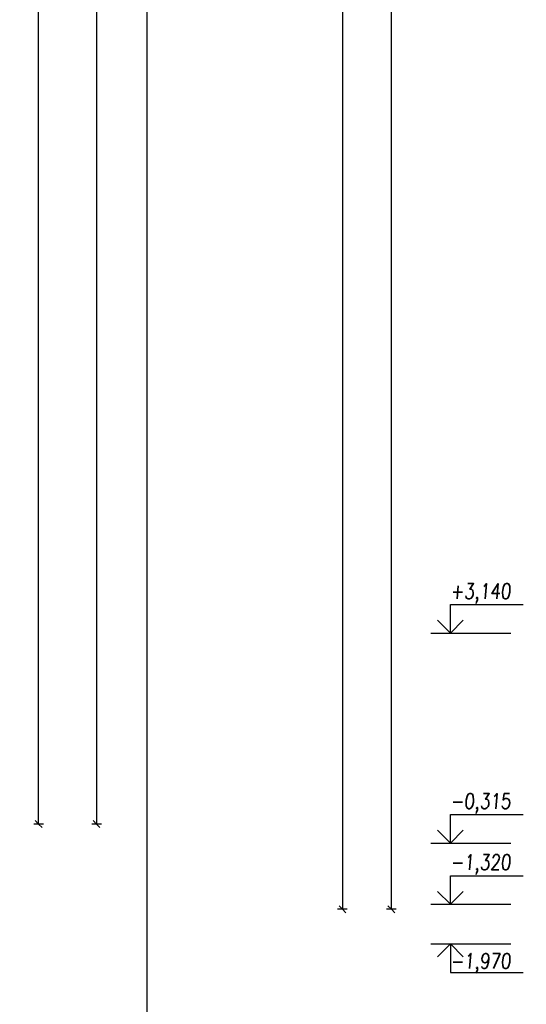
# Model space of a CAD drawing. Header units: millimetres. Extents: x -24606338 to 439687, y 151354 to 480404.
# Tile 18 of 93: x 242572 to 250909, y 184866 to 201067. Entities that reach past the tile are written whole.
import ezdxf

# ---------------------------------------------------------------- set-up
doc = ezdxf.new("R2010")
doc.units = ezdxf.units.MM
for name, color, linetype in [('KOTY', 7, 'Continuous'), ('LEGENDA', 7, 'Continuous'), ('TENKA', 4, 'Continuous')]:
    doc.layers.add(name, color=color, linetype=linetype)
doc.styles.add('CS-ROMANS_100', font='romans.shx', dxfattribs={"width": 0.75, "oblique": 5, "height": 200})
doc.styles.add('ROMANS', font='romans.shx', dxfattribs={"width": 0.75, "oblique": 5, "height": 200})
doc.dimstyles.new('A_KÓTA_100', dxfattribs={"dimtxt": 200, "dimasz": 4, "dimexe": 100, "dimexo": 1500, "dimgap": 80, "dimtad": 1, "dimdec": 0, "dimdsep": 46, "dimtxsty": 'CS-ROMANS_100', "dimblk": 'KOT_CARA20', "dimcen": 90, "dimse1": 1, "dimse2": 1, "dimclrd": 256, "dimclre": 256, "dimclrt": 256, "dimadec": 0, "dimazin": 0, "dimtfac": 1, "dimtdec": 0, "dimtix": 1, "dimtmove": 2, "dimatfit": 3, "dimldrblk": 'OBLIQUE', "dimfxl": 1, "dimfxlon": 1, "dimtolj": 1, "dimarcsym": 0})

# ---------------------------------------------------------------- blocks, each defined once
blk = doc.blocks.new('VÝŠKOVÁ KÓTA 1')
at = {"ltscale": 0.25}
for p, q in [((0, 3.76), (9.59, 3.76)), ((0, 0), (0, 3.76)), ((0, 0), (-1.7, 1.7)), ((0, 0), (1.7, 1.7))]:
    blk.add_line(p, q, dxfattribs=at)
at = {"style": 'ROMANS', "oblique": 5, "width": 0.8}
blk.add_attdef('VÝŠKA', (0, 4.54), '', height=2, dxfattribs=at)
blk = doc.blocks.new('KOT_CARA20')
for p, q in [((0, 0), (-14.1, -14.1)), ((0, 20), (0, -20)), ((0, 0), (14.1, 14.1))]:
    blk.add_line(p, q)
blk = doc.blocks.new('*D3227')
at = {"layer": 'Defpoints', "color": 0, "transparency": 16777216}
for p in [(248689, 250657), (251711, 250657), (251721, 186430)]:
    blk.add_point(p, dxfattribs=at)
at = {"layer": 'KOTY', "lineweight": -2, "transparency": 16777216}
blk.add_line((248689, 186434), (248689, 250653), dxfattribs=at)
at = {"layer": 'KOTY', "lineweight": -2, "transparency": 16777216, "xscale": 4, "yscale": 4, "zscale": 4}
for p, rotation in [((248689, 250657), 90), ((248689, 186430), 270)]:
    blk.add_blockref('KOT_CARA20', p, dxfattribs=dict(at, rotation=rotation))
at = {"layer": 'KOTY', "transparency": 16777216, "insert": (248509, 218543), "char_height": 200, "attachment_point": 5, "rotation": 90, "style": 'CS-ROMANS_100'}
blk.add_mtext('\\A1;64228', dxfattribs=at)
blk = doc.blocks.new('_OBLIQUE')
at = {"color": 0, "linetype": 'ByBlock', "ltscale": 15}
blk.add_line((-0.5, -0.5), (0.5, 0.5), dxfattribs=at)
blk = doc.blocks.new('*D3228')
at = {"layer": 'Defpoints', "color": 0, "transparency": 16777216}
for p in [(258424, 253725), (247884, 186430), (251841, 186430)]:
    blk.add_point(p, dxfattribs=at)
at = {"layer": 'KOTY', "lineweight": -2, "transparency": 16777216}
blk.add_line((247884, 253721), (247884, 186434), dxfattribs=at)
at = {"layer": 'KOTY', "lineweight": -2, "transparency": 16777216, "xscale": 4, "yscale": 4, "zscale": 4}
for p, rotation in [((247884, 253725), 90), ((247884, 186430), 270)]:
    blk.add_blockref('KOT_CARA20', p, dxfattribs=dict(at, rotation=rotation))
at = {"layer": 'KOTY', "transparency": 16777216, "insert": (247704, 220077), "char_height": 200, "attachment_point": 5, "rotation": 90, "style": 'CS-ROMANS_100'}
blk.add_mtext('\\A1;67296', dxfattribs=at)
blk = doc.blocks.new('*D3486')
at = {"layer": 'Defpoints', "color": 0, "transparency": 16777216}
for p in [(242883, 253679), (260169, 253679), (256412, 187832)]:
    blk.add_point(p, dxfattribs=at)
at = {"layer": 'TENKA', "lineweight": -2, "transparency": 16777216}
blk.add_line((242883, 187836), (242883, 253675), dxfattribs=at)
at = {"layer": 'TENKA', "lineweight": -2, "transparency": 16777216, "xscale": 4, "yscale": 4, "zscale": 4}
for p, rotation in [((242883, 253679), 90), ((242883, 187832), 270)]:
    blk.add_blockref('KOT_CARA20', p, dxfattribs=dict(at, rotation=rotation))
at = {"layer": 'TENKA', "transparency": 16777216, "insert": (242703, 220756), "char_height": 200, "attachment_point": 5, "rotation": 90, "style": 'CS-ROMANS_100'}
blk.add_mtext('\\A1;65847', dxfattribs=at)
blk = doc.blocks.new('*D3487')
at = {"layer": 'Defpoints', "color": 0, "transparency": 16777216}
for p in [(250115, 250677), (243837, 187832), (256052, 187832)]:
    blk.add_point(p, dxfattribs=at)
at = {"layer": 'TENKA', "lineweight": -2, "transparency": 16777216}
blk.add_line((243837, 250673), (243837, 187836), dxfattribs=at)
at = {"layer": 'TENKA', "lineweight": -2, "transparency": 16777216, "xscale": 4, "yscale": 4, "zscale": 4}
for p, rotation in [((243837, 250677), 90), ((243837, 187832), 270)]:
    blk.add_blockref('KOT_CARA20', p, dxfattribs=dict(at, rotation=rotation))
at = {"layer": 'TENKA', "transparency": 16777216, "insert": (243657, 219255), "char_height": 200, "attachment_point": 5, "rotation": 90, "style": 'CS-ROMANS_100'}
blk.add_mtext('\\A1;62845', dxfattribs=at)

msp = doc.modelspace()

# ---------------------------------------------------------------- linework, layer by layer
at = {"layer": 'KOTY', "linetype": 'ByBlock'}
for p, q in [((249336.715, 190972.158), (250653.81, 190972.158)), ((249336.715, 187517.158), (250653.81, 187517.158)), ((249336.715, 186512.158), (250653.81, 186512.158)), ((249336.715, 185862.158), (250653.81, 185862.158))]:
    msp.add_line(p, q, dxfattribs=at)
at = {"layer": 'LEGENDA'}
msp.add_lwpolyline([(244666.663, 172732.158), (296666.663, 172732.158), (296666.663, 261832.158), (244666.663, 261832.158)], close=True, dxfattribs=at)

# ---------------------------------------------------------------- block references
at = {"layer": 'KOTY', "xscale": 125, "yscale": 125, "zscale": 125}
for p, values in [((249659.689, 190972.158), {'VÝŠKA': '+3,140'}), ((249659.689, 187517.158), {'VÝŠKA': '-0,315'}), ((249659.689, 186512.158), {'VÝŠKA': '-1,320'})]:
    msp.add_blockref('VÝŠKOVÁ KÓTA 1', p, dxfattribs=at).add_auto_attribs(values)
at = {"layer": 'KOTY'}
ref = msp.add_blockref('VÝŠKOVÁ KÓTA 1', (249659.689, 185862.158), dxfattribs=dict(at, xscale=-125, yscale=125, zscale=125, rotation=180))
ref.add_attrib('VÝŠKA', '-1,970', (249659.689, 185454.736), dxfattribs={"layer": '0', "height": 250, "style": 'ROMANS', "oblique": 5, "width": 0.8})

# ---------------------------------------------------------------- dimensions: what is measured, and where the dimension line sits
for base, p1, p2, picture, middle in [((247883.833054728, 186429.657583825), (258423.772253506, 253725.157598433), (251841.336645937, 186429.657583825), '*D3228', (247703.833054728, 220077.407591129)), ((248688.909943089, 250657.157598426), (251720.864620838, 186429.657583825), (251710.864669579, 250657.157598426), '*D3227', (248508.909943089, 218543.407591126))]:
    dim = msp.add_linear_dim(base=base, p1=p1, p2=p2, angle=90, dimstyle='A_KÓTA_100', dxfattribs=at)
    dim.commit()
    dim.dimension.update_dxf_attribs({"geometry": picture, "text_midpoint": middle})
at = {"layer": 'TENKA'}
for base, p1, p2, picture, middle in [((242883.353, 253679.158), (256411.809, 187832.158), (260168.942, 253679.158), '*D3486', (242703.353, 220755.658)), ((243836.841, 187832.158), (250115.145, 250677.158), (256051.819, 187832.158), '*D3487', (243656.841, 219254.658))]:
    dim = msp.add_linear_dim(base=base, p1=p1, p2=p2, angle=90, dimstyle='A_KÓTA_100', dxfattribs=at)
    dim.commit()
    dim.dimension.update_dxf_attribs({"geometry": picture, "text_midpoint": middle})

doc.saveas('drawing.dxf')
